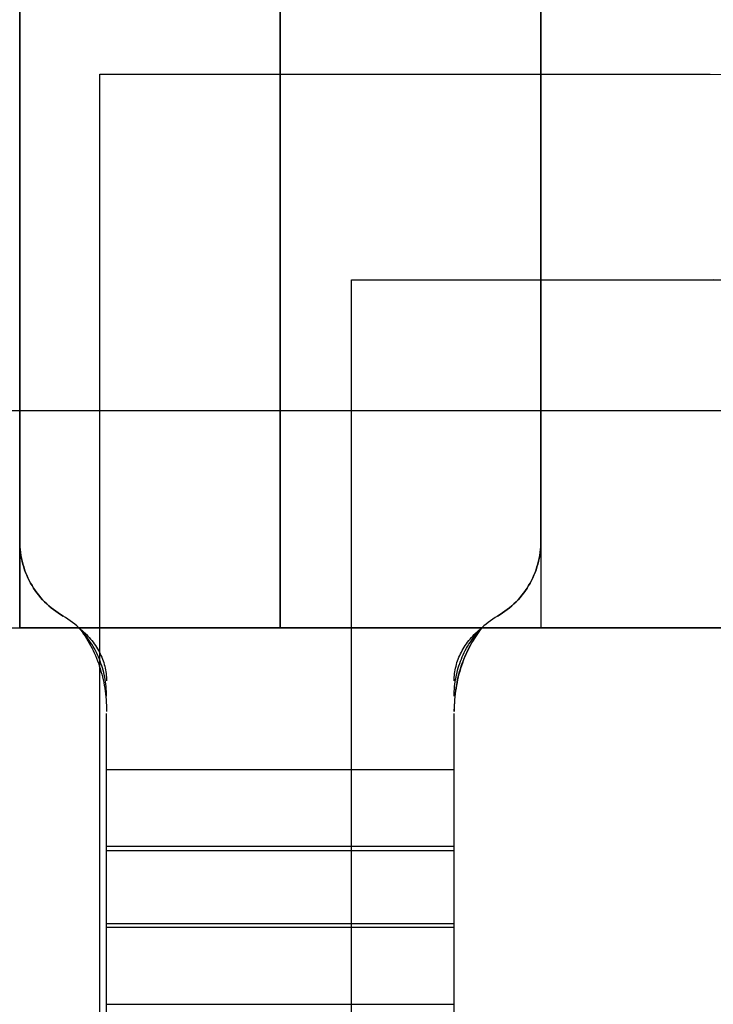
# Model space of a CAD drawing. Header units: millimetres. Extents: x -88 to 88, y -12 to 103.
# Tile 166 of 256: x -45.551 to -44.753, y 8.602 to 9.735. Entities that reach past the tile are written whole.
import ezdxf

# ---------------------------------------------------------------- set-up
doc = ezdxf.new("R2010")
doc.units = ezdxf.units.MM
doc.layers.add('Default', color=7, linetype='Continuous', true_color=0x000000)
doc.layers.add('TOP', color=7, linetype='Continuous', true_color=0xc80000)

msp = doc.modelspace()

# ---------------------------------------------------------------- linework, layer by layer
at = {"layer": 'Default', "color": 254, "true_color": 0xcad1ee}
for points in [[(-45.5512, 11.2352), (-45.5512, 9.0352)], [(-45.5512, 9.0352), (-45.5512, 11.2352)], [(-45.5512, 9.1352), (-45.5512, 11.2352)], [(-45.5512, 9.1352), (-45.5512, 11.2352)], [(-45.5512, 9.1352), (-45.5512, 11.2352)], [(-45.2512, 11.2352), (-45.2512, 9.0352)], [(-45.2512, 11.2352), (-45.2512, 9.0352)], [(-44.9512, 11.2352), (-44.9512, 9.0352)], [(-44.9512, 11.2352), (-44.9512, 9.0352)], [(-44.9512, 11.2352), (-44.9512, 9.0352)], [(-44.9512, 11.2352), (-44.9512, 9.1352)], [(-44.9512, 11.2352), (-44.9512, 9.1352)], [(-44.9512, 9.1352), (-44.9512, 11.2352)], [(-45.2512, 9.0352), (-45.2512, 9.9352)], [(-45.2512, 9.0352), (-45.2512, 9.9352)], [(-46.0912, 9.2852), (-43.3912, 9.2852)], [(-46.0912, 9.2852), (-43.3912, 9.2852)], [(-46.0912, 9.2852), (-43.3912, 9.2852)], [(-45.5012, 9.0486), (-45.5041, 9.0503), (-45.5069, 9.0522), (-45.5097, 9.0541), (-45.5124, 9.0561), (-45.515, 9.0582), (-45.5176, 9.0604), (-45.5201, 9.0627), (-45.5225, 9.0651), (-45.5248, 9.0675), (-45.5271, 9.0701), (-45.5292, 9.0726), (-45.5313, 9.0753), (-45.5333, 9.0781), (-45.5351, 9.0809), (-45.5369, 9.0837), (-45.5386, 9.0867), (-45.5402, 9.0896), (-45.5417, 9.0927), (-45.5431, 9.0958), (-45.5444, 9.0989), (-45.5455, 9.102), (-45.5466, 9.1053), (-45.5475, 9.1085), (-45.5484, 9.1118), (-45.5491, 9.1151), (-45.5498, 9.1184), (-45.5503, 9.1217), (-45.5507, 9.1251), (-45.5509, 9.1284), (-45.5511, 9.1318), (-45.5512, 9.1352)], [(-45.5012, 9.0486), (-45.5041, 9.0503), (-45.5069, 9.0522), (-45.5097, 9.0541), (-45.5124, 9.0561), (-45.515, 9.0582), (-45.5176, 9.0604), (-45.5201, 9.0627), (-45.5225, 9.0651), (-45.5248, 9.0675), (-45.5271, 9.0701), (-45.5292, 9.0726), (-45.5313, 9.0753), (-45.5333, 9.0781), (-45.5351, 9.0809), (-45.5369, 9.0837), (-45.5386, 9.0867), (-45.5402, 9.0896), (-45.5417, 9.0927), (-45.5431, 9.0958), (-45.5444, 9.0989), (-45.5455, 9.102), (-45.5466, 9.1053), (-45.5475, 9.1085), (-45.5484, 9.1118), (-45.5491, 9.1151), (-45.5498, 9.1184), (-45.5503, 9.1217), (-45.5507, 9.1251), (-45.5509, 9.1284), (-45.5511, 9.1318), (-45.5512, 9.1352)], [(-45.5512, 9.1352), (-45.5511, 9.1318), (-45.5509, 9.1284), (-45.5507, 9.1251), (-45.5503, 9.1217), (-45.5498, 9.1184), (-45.5491, 9.1151), (-45.5484, 9.1118), (-45.5475, 9.1085), (-45.5466, 9.1053), (-45.5455, 9.102), (-45.5444, 9.0989), (-45.5431, 9.0958), (-45.5417, 9.0927), (-45.5402, 9.0896), (-45.5386, 9.0867), (-45.5369, 9.0837), (-45.5351, 9.0809), (-45.5333, 9.0781), (-45.5313, 9.0753), (-45.5292, 9.0726), (-45.5271, 9.0701), (-45.5248, 9.0675), (-45.5225, 9.0651), (-45.5201, 9.0627), (-45.5176, 9.0604), (-45.515, 9.0582), (-45.5124, 9.0561), (-45.5097, 9.0541), (-45.5069, 9.0522), (-45.5041, 9.0503), (-45.5012, 9.0486)], [(-44.9512, 9.1352), (-44.9512, 9.1318), (-44.9514, 9.1284), (-44.9517, 9.1251), (-44.9521, 9.1217), (-44.9526, 9.1184), (-44.9532, 9.1151), (-44.954, 9.1118), (-44.9548, 9.1085), (-44.9558, 9.1053), (-44.9568, 9.102), (-44.958, 9.0989), (-44.9593, 9.0958), (-44.9607, 9.0927), (-44.9622, 9.0896), (-44.9637, 9.0867), (-44.9654, 9.0837), (-44.9672, 9.0809), (-44.9691, 9.0781), (-44.9711, 9.0753), (-44.9731, 9.0726), (-44.9753, 9.0701), (-44.9775, 9.0675), (-44.9799, 9.0651), (-44.9823, 9.0627), (-44.9848, 9.0604), (-44.9873, 9.0582), (-44.99, 9.0561), (-44.9927, 9.0541), (-44.9954, 9.0522), (-44.9983, 9.0503), (-45.0012, 9.0486)], [(-44.9512, 9.1352), (-44.9512, 9.1318), (-44.9514, 9.1284), (-44.9517, 9.1251), (-44.9521, 9.1217), (-44.9526, 9.1184), (-44.9532, 9.1151), (-44.954, 9.1118), (-44.9548, 9.1085), (-44.9558, 9.1053), (-44.9568, 9.102), (-44.958, 9.0989), (-44.9593, 9.0958), (-44.9607, 9.0927), (-44.9622, 9.0896), (-44.9637, 9.0867), (-44.9654, 9.0837), (-44.9672, 9.0809), (-44.9691, 9.0781), (-44.9711, 9.0753), (-44.9731, 9.0726), (-44.9753, 9.0701), (-44.9775, 9.0675), (-44.9799, 9.0651), (-44.9823, 9.0627), (-44.9848, 9.0604), (-44.9873, 9.0582), (-44.99, 9.0561), (-44.9927, 9.0541), (-44.9954, 9.0522), (-44.9983, 9.0503), (-45.0012, 9.0486)], [(-45.0012, 9.0486), (-44.9983, 9.0503), (-44.9954, 9.0522), (-44.9927, 9.0541), (-44.99, 9.0561), (-44.9873, 9.0582), (-44.9848, 9.0604), (-44.9823, 9.0627), (-44.9799, 9.0651), (-44.9775, 9.0675), (-44.9753, 9.0701), (-44.9731, 9.0726), (-44.9711, 9.0753), (-44.9691, 9.0781), (-44.9672, 9.0809), (-44.9654, 9.0837), (-44.9637, 9.0867), (-44.9622, 9.0896), (-44.9607, 9.0927), (-44.9593, 9.0958), (-44.958, 9.0989), (-44.9568, 9.102), (-44.9558, 9.1053), (-44.9548, 9.1085), (-44.954, 9.1118), (-44.9532, 9.1151), (-44.9526, 9.1184), (-44.9521, 9.1217), (-44.9517, 9.1251), (-44.9514, 9.1284), (-44.9512, 9.1318), (-44.9512, 9.1352)], [(-45.4831, 9.0352), (-45.4854, 9.0373), (-45.4879, 9.0394), (-45.4904, 9.0414), (-45.493, 9.0433), (-45.4957, 9.0452), (-45.4984, 9.0469), (-45.5012, 9.0486)], [(-45.4831, 9.0352), (-45.4854, 9.0373), (-45.4879, 9.0394), (-45.4904, 9.0414), (-45.493, 9.0433), (-45.4957, 9.0452), (-45.4984, 9.0469), (-45.5012, 9.0486)], [(-45.4831, 9.0352), (-45.4854, 9.0373), (-45.4879, 9.0394), (-45.4904, 9.0414), (-45.493, 9.0433), (-45.4957, 9.0452), (-45.4984, 9.0469), (-45.5012, 9.0486)], [(-45.0012, 9.0486), (-45.0039, 9.0469), (-45.0067, 9.0452), (-45.0093, 9.0433), (-45.0119, 9.0414), (-45.0144, 9.0394), (-45.0169, 9.0373), (-45.0193, 9.0352)], [(-45.0012, 9.0486), (-45.0039, 9.0469), (-45.0067, 9.0452), (-45.0093, 9.0433), (-45.0119, 9.0414), (-45.0144, 9.0394), (-45.0169, 9.0373), (-45.0193, 9.0352)], [(-45.0012, 9.0486), (-45.0039, 9.0469), (-45.0067, 9.0452), (-45.0093, 9.0433), (-45.0119, 9.0414), (-45.0144, 9.0394), (-45.0169, 9.0373), (-45.0193, 9.0352)], [(-46.8912, 9.0352), (-44.5512, 9.0352)], [(-46.8912, 9.0352), (-44.5512, 9.0352)], [(-45.5512, 9.0352), (-44.9512, 9.0352)], [(-44.9512, 9.0352), (-45.5512, 9.0352)], [(-45.0193, 9.0352), (-45.4831, 9.0352)], [(-45.0193, 9.0352), (-45.4831, 9.0352)], [(-44.5512, 9.0352), (-44.9512, 9.0352)], [(-45.4512, 8.4246), (-45.4512, 8.9363)], [(-45.0512, 8.4246), (-45.0512, 8.9363)], [(-45.4512, 8.8719), (-45.0512, 8.8719)], [(-45.0512, 8.7834), (-45.4512, 8.7834)], [(-45.4512, 8.7787), (-45.0512, 8.7787)], [(-45.4512, 8.6949), (-45.0512, 8.6949)], [(-45.0512, 8.6902), (-45.4512, 8.6902)], [(-45.4512, 8.6017), (-45.0512, 8.6017)]]:
    msp.add_lwpolyline(points, dxfattribs=at)
at = {"layer": 'Default', "color": 254, "true_color": 0xcad1ee, "extrusion": (1, 0, 0)}
for points in [[(9.1352, -4.485), (9.1352, -4.685)], [(9.1352, -4.685), (9.1352, -4.485)], [(9.1352, -4.685), (9.1352, -4.485)], [(9.0486, -4.685), (9.0486, -4.485)], [(9.0486, -4.485), (9.0486, -4.685)], [(9.0352, -4.685), (9.0352, -4.485)], [(9.0352, -4.685), (9.0352, -4.485)], [(8.8719, -4.7254), (8.8827, -4.7199), (8.8937, -4.7148), (8.9049, -4.7101), (8.9162, -4.7058), (8.9277, -4.7019), (8.9393, -4.6984), (8.9511, -4.6952), (8.9629, -4.6925), (8.9748, -4.6902), (8.9868, -4.6884), (8.9988, -4.6869), (9.0109, -4.6858), (9.0231, -4.6852), (9.0352, -4.685)], [(8.7787, -4.5484), (8.7957, -4.5398), (8.813, -4.5318), (8.8306, -4.5244), (8.8484, -4.5177), (8.8664, -4.5115), (8.8846, -4.506), (8.9031, -4.5011), (8.9216, -4.4968), (8.9404, -4.4932), (8.9592, -4.4903), (8.9781, -4.488), (8.9971, -4.4863), (9.0161, -4.4853), (9.0352, -4.485)], [(9.0352, -4.685), (9.0352, -4.485)], [(9.0352, -4.485), (9.0352, -4.685)], [(8.9389, -4.4935), (8.9739, -4.6904)], [(8.9739, -4.6904), (8.9389, -4.4935)], [(8.8719, -4.7254), (8.6949, -4.8186)], [(8.6949, -4.8186), (8.8719, -4.7254)], [(8.6949, -4.8186), (8.8719, -4.7254)], [(8.6017, -4.6416), (8.7787, -4.5484)], [(8.6017, -4.6416), (8.7787, -4.5484)], [(8.7787, -4.5484), (8.6017, -4.6416)], [(8.3452, -4.905), (8.3712, -4.9046), (8.3971, -4.9032), (8.423, -4.901), (8.4488, -4.8978), (8.4745, -4.8938), (8.5, -4.8889), (8.5253, -4.8831), (8.5504, -4.8764), (8.5753, -4.8689), (8.5999, -4.8605), (8.6242, -4.8512), (8.6481, -4.8412), (8.6717, -4.8303), (8.6949, -4.8186)]]:
    msp.add_lwpolyline(points, dxfattribs=at)
at = {"layer": 'Default', "color": 254, "true_color": 0xcad1ee, "extrusion": (1, -6.79515e-06, 8.48308e-05)}
msp.add_lwpolyline([(8.9909, -4.483), (9.0069, -4.6821)], dxfattribs=at)
at = {"layer": 'Default', "color": 254, "true_color": 0xcad1ee, "extrusion": (1, 6.79515e-06, -8.48308e-05)}
msp.add_lwpolyline([(8.9915, -4.4903), (9.0075, -4.69)], dxfattribs=at)
at = {"layer": 'Default', "color": 254, "true_color": 0xcad1ee, "extrusion": (1, -5.59875e-13, 1.02402e-12)}
msp.add_lwpolyline([(8.9739, -4.6904), (8.9621, -4.6927), (8.9504, -4.6954), (8.9387, -4.6985), (8.9272, -4.702), (8.9158, -4.7059), (8.9046, -4.7102), (8.8935, -4.7149), (8.8826, -4.72), (8.8719, -4.7254)], dxfattribs=at)
at = {"layer": 'Default', "color": 254, "true_color": 0xcad1ee, "extrusion": (1, 1.85951e-13, -7.45683e-13)}
msp.add_lwpolyline([(8.8719, -4.7254), (8.8826, -4.72), (8.8935, -4.7149), (8.9046, -4.7102), (8.9158, -4.7059), (8.9272, -4.702), (8.9387, -4.6985), (8.9504, -4.6954), (8.9621, -4.6927), (8.9739, -4.6904)], dxfattribs=at)
at = {"layer": 'Default', "color": 254, "true_color": 0xcad1ee, "extrusion": (1, -2.37448e-13, 5.6342e-13)}
msp.add_lwpolyline([(8.9389, -4.4935), (8.9204, -4.4971), (8.902, -4.5014), (8.8837, -4.5062), (8.8656, -4.5118), (8.8478, -4.5179), (8.8301, -4.5246), (8.8127, -4.532), (8.7955, -4.5399), (8.7787, -4.5484)], dxfattribs=at)
at = {"layer": 'Default', "color": 254, "true_color": 0xcad1ee, "extrusion": (1, -3.5585e-13, 1.03823e-12)}
msp.add_lwpolyline([(8.9389, -4.4935), (8.9204, -4.4971), (8.902, -4.5014), (8.8837, -4.5062), (8.8656, -4.5118), (8.8478, -4.5179), (8.8301, -4.5246), (8.8127, -4.532), (8.7955, -4.5399), (8.7787, -4.5484)], dxfattribs=at)
at = {"layer": 'Default', "color": 254, "true_color": 0xcad1ee, "extrusion": (1, -9.74721e-14, 4.76517e-13)}
msp.add_lwpolyline([(8.3452, -4.905), (8.3712, -4.9046), (8.3971, -4.9032), (8.423, -4.901), (8.4488, -4.8978), (8.4745, -4.8938), (8.5, -4.8889), (8.5253, -4.8831), (8.5504, -4.8764), (8.5753, -4.8689), (8.5999, -4.8605), (8.6242, -4.8512), (8.6481, -4.8412), (8.6717, -4.8303), (8.6949, -4.8186)], dxfattribs=at)
at = {"layer": 'Default', "color": 254, "true_color": 0xcad1ee, "extrusion": (1, -1.35769e-13, 4.67051e-13)}
msp.add_lwpolyline([(8.6949, -4.8186), (8.6717, -4.8303), (8.6481, -4.8412), (8.6242, -4.8512), (8.5999, -4.8605), (8.5753, -4.8689), (8.5504, -4.8764), (8.5253, -4.8831), (8.5, -4.8889), (8.4745, -4.8938), (8.4488, -4.8978), (8.423, -4.901), (8.3971, -4.9032), (8.3712, -4.9046), (8.3452, -4.905)], dxfattribs=at)
at = {"layer": 'Default', "color": 254, "true_color": 0xcad1ee, "extrusion": (1, -5.37806e-14, 4.41682e-13)}
msp.add_lwpolyline([(8.3452, -4.705), (8.3642, -4.7047), (8.3833, -4.7037), (8.4023, -4.702), (8.4212, -4.6997), (8.44, -4.6968), (8.4587, -4.6932), (8.4773, -4.6889), (8.4957, -4.684), (8.514, -4.6785), (8.532, -4.6723), (8.5498, -4.6656), (8.5674, -4.6582), (8.5847, -4.6502), (8.6017, -4.6416)], dxfattribs=at)
at = {"layer": 'Default', "color": 254, "true_color": 0xcad1ee, "extrusion": (1, 1.0599e-13, -4.28776e-13)}
msp.add_lwpolyline([(8.6017, -4.6416), (8.5847, -4.6502), (8.5674, -4.6582), (8.5498, -4.6656), (8.532, -4.6723), (8.514, -4.6785), (8.4957, -4.684), (8.4773, -4.6889), (8.4587, -4.6932), (8.44, -4.6968), (8.4212, -4.6997), (8.4023, -4.702), (8.3833, -4.7037), (8.3642, -4.7047), (8.3452, -4.705)], dxfattribs=at)
at = {"layer": 'Default', "color": 254, "true_color": 0xcad1ee}
for points in [[(-45.4831, 9.0352, -4.685), (-45.4812, 9.0337, -4.685), (-45.4794, 9.0321, -4.685), (-45.4776, 9.0306, -4.685), (-45.4759, 9.0289, -4.685), (-45.4742, 9.0273, -4.685), (-45.4726, 9.0256, -4.6851), (-45.4711, 9.0239, -4.6851), (-45.4695, 9.0221, -4.6851), (-45.4681, 9.0204, -4.6852), (-45.4667, 9.0186, -4.6853), (-45.4654, 9.0167, -4.6853), (-45.4641, 9.0149, -4.6854), (-45.4629, 9.013, -4.6855), (-45.4617, 9.0111, -4.6856), (-45.4606, 9.0091, -4.6858), (-45.4595, 9.0072, -4.6859), (-45.4585, 9.0052, -4.6861), (-45.4576, 9.0032, -4.6863), (-45.4567, 9.0012, -4.6865), (-45.4559, 8.9992, -4.6867), (-45.4552, 8.9971, -4.6869), (-45.4545, 8.995, -4.6872), (-45.4539, 8.993, -4.6874), (-45.4533, 8.9909, -4.6877), (-45.4528, 8.9888, -4.688), (-45.4524, 8.9867, -4.6883), (-45.452, 8.9846, -4.6886), (-45.4517, 8.9824, -4.689), (-45.4515, 8.9803, -4.6893), (-45.4513, 8.9782, -4.6897), (-45.4512, 8.976, -4.69), (-45.4512, 8.9739, -4.6904)], [(-45.4831, 9.0352, -4.485), (-45.4812, 9.0328, -4.485), (-45.4794, 9.0304, -4.485), (-45.4776, 9.0279, -4.4851), (-45.4759, 9.0254, -4.4851), (-45.4742, 9.0228, -4.4852), (-45.4726, 9.0202, -4.4852), (-45.4711, 9.0175, -4.4853), (-45.4696, 9.0147, -4.4854), (-45.4681, 9.0119, -4.4855), (-45.4667, 9.0091, -4.4857), (-45.4654, 9.0062, -4.4858), (-45.4641, 9.0033, -4.486), (-45.4629, 9.0003, -4.4862), (-45.4617, 8.9973, -4.4864), (-45.4606, 8.9943, -4.4866), (-45.4596, 8.9912, -4.4868), (-45.4586, 8.9881, -4.4871), (-45.4576, 8.985, -4.4874), (-45.4568, 8.9818, -4.4877), (-45.4559, 8.9786, -4.488), (-45.4552, 8.9754, -4.4883), (-45.4545, 8.9722, -4.4887), (-45.4539, 8.9689, -4.4891), (-45.4533, 8.9656, -4.4895), (-45.4528, 8.9623, -4.4899), (-45.4524, 8.959, -4.4903), (-45.452, 8.9557, -4.4908), (-45.4517, 8.9524, -4.4913), (-45.4515, 8.949, -4.4918), (-45.4513, 8.9457, -4.4923), (-45.4512, 8.9423, -4.4929), (-45.4512, 8.9389, -4.4935)], [(-45.4512, 8.9564, -4.5919), (-45.4512, 8.9592, -4.5915), (-45.4513, 8.9619, -4.591), (-45.4515, 8.9647, -4.5906), (-45.4517, 8.9674, -4.5901), (-45.452, 8.9701, -4.5897), (-45.4524, 8.9729, -4.5894), (-45.4528, 8.9756, -4.589), (-45.4533, 8.9783, -4.5887), (-45.4539, 8.981, -4.5883), (-45.4545, 8.9836, -4.588), (-45.4552, 8.9863, -4.5877), (-45.4559, 8.9889, -4.5875), (-45.4568, 8.9915, -4.5872), (-45.4576, 8.9941, -4.5869), (-45.4586, 8.9967, -4.5867), (-45.4595, 8.9992, -4.5865), (-45.4606, 9.0017, -4.5863), (-45.4617, 9.0042, -4.5861), (-45.4629, 9.0067, -4.586), (-45.4641, 9.0091, -4.5858), (-45.4654, 9.0115, -4.5857), (-45.4667, 9.0138, -4.5856), (-45.4681, 9.0162, -4.5854), (-45.4696, 9.0184, -4.5854), (-45.4711, 9.0207, -4.5853), (-45.4726, 9.0229, -4.5852), (-45.4742, 9.0251, -4.5851), (-45.4759, 9.0272, -4.5851), (-45.4776, 9.0293, -4.585), (-45.4794, 9.0313, -4.585), (-45.4812, 9.0333, -4.585), (-45.4831, 9.0352, -4.585)], [(-45.0512, 8.9739, -4.6904), (-45.0511, 8.976, -4.69), (-45.051, 8.9782, -4.6897), (-45.0509, 8.9803, -4.6893), (-45.0506, 8.9825, -4.689), (-45.0503, 8.9846, -4.6887), (-45.05, 8.9867, -4.6884), (-45.0495, 8.9888, -4.6881), (-45.049, 8.9909, -4.6878), (-45.0485, 8.993, -4.6876), (-45.0479, 8.9951, -4.6873), (-45.0472, 8.9971, -4.6871), (-45.0464, 8.9992, -4.6869), (-45.0456, 9.0012, -4.6867), (-45.0447, 9.0032, -4.6865), (-45.0438, 9.0052, -4.6863), (-45.0428, 9.0072, -4.6862), (-45.0418, 9.0091, -4.686), (-45.0407, 9.0111, -4.6859), (-45.0395, 9.013, -4.6858), (-45.0383, 9.0149, -4.6856), (-45.037, 9.0167, -4.6855), (-45.0356, 9.0186, -4.6854), (-45.0343, 9.0204, -4.6853), (-45.0328, 9.0222, -4.6853), (-45.0313, 9.0239, -4.6852), (-45.0297, 9.0256, -4.6852), (-45.0281, 9.0273, -4.6851), (-45.0265, 9.0289, -4.6851), (-45.0248, 9.0306, -4.685), (-45.023, 9.0321, -4.685), (-45.0212, 9.0337, -4.685), (-45.0193, 9.0352, -4.685)], [(-45.0193, 9.0352, -4.485), (-45.0212, 9.0328, -4.485), (-45.023, 9.0304, -4.485), (-45.0247, 9.0279, -4.485), (-45.0265, 9.0254, -4.485), (-45.0281, 9.0228, -4.4851), (-45.0297, 9.0202, -4.4851), (-45.0313, 9.0175, -4.4852), (-45.0328, 9.0147, -4.4852), (-45.0342, 9.0119, -4.4853), (-45.0356, 9.0091, -4.4854), (-45.037, 9.0062, -4.4856), (-45.0382, 9.0033, -4.4857), (-45.0395, 9.0003, -4.4858), (-45.0406, 8.9973, -4.486), (-45.0417, 8.9943, -4.4862), (-45.0428, 8.9912, -4.4865), (-45.0438, 8.9881, -4.4867), (-45.0447, 8.9849, -4.487), (-45.0456, 8.9818, -4.4873), (-45.0464, 8.9786, -4.4877), (-45.0472, 8.9754, -4.488), (-45.0478, 8.9721, -4.4884), (-45.0485, 8.9689, -4.4888), (-45.049, 8.9656, -4.4893), (-45.0495, 8.9623, -4.4897), (-45.05, 8.959, -4.4902), (-45.0503, 8.9557, -4.4907), (-45.0506, 8.9524, -4.4912), (-45.0509, 8.949, -4.4918), (-45.051, 8.9457, -4.4923), (-45.0511, 8.9423, -4.4929), (-45.0512, 8.9389, -4.4935)], [(-45.0512, 8.9389, -4.4935), (-45.0509, 8.945, -4.4924), (-45.0504, 8.9511, -4.4915), (-45.0499, 8.9572, -4.4905), (-45.0492, 8.9633, -4.4897), (-45.0487, 8.9664, -4.4893), (-45.0482, 8.9694, -4.4889), (-45.0477, 8.9725, -4.4886), (-45.0471, 8.9755, -4.4882), (-45.0464, 8.9786, -4.4879), (-45.0457, 8.9816, -4.4876), (-45.0449, 8.9847, -4.4873), (-45.044, 8.9878, -4.487), (-45.043, 8.9908, -4.4868), (-45.0419, 8.9939, -4.4866), (-45.0408, 8.9969, -4.4863), (-45.0396, 8.9999, -4.4861), (-45.0383, 9.0029, -4.4859), (-45.0369, 9.0059, -4.4858), (-45.0355, 9.0088, -4.4856), (-45.0339, 9.0118, -4.4855), (-45.0323, 9.0148, -4.4854), (-45.0307, 9.0177, -4.4853), (-45.0289, 9.0206, -4.4852), (-45.0271, 9.0236, -4.4851), (-45.0233, 9.0294, -4.485), (-45.0193, 9.0352, -4.485)], [(-45.0512, 8.9564, -4.5918), (-45.0511, 8.9591, -4.5913), (-45.051, 8.9619, -4.5908), (-45.0509, 8.9646, -4.5904), (-45.0506, 8.9674, -4.59), (-45.0503, 8.9701, -4.5896), (-45.05, 8.9728, -4.5892), (-45.0495, 8.9755, -4.5888), (-45.049, 8.9782, -4.5885), (-45.0485, 8.9809, -4.5881), (-45.0478, 8.9836, -4.5878), (-45.0472, 8.9862, -4.5875), (-45.0464, 8.9889, -4.5873), (-45.0456, 8.9915, -4.587), (-45.0447, 8.9941, -4.5868), (-45.0438, 8.9967, -4.5865), (-45.0428, 8.9992, -4.5863), (-45.0418, 9.0017, -4.5861), (-45.0406, 9.0042, -4.5859), (-45.0395, 9.0067, -4.5858), (-45.0383, 9.0091, -4.5856), (-45.037, 9.0115, -4.5855), (-45.0356, 9.0138, -4.5854), (-45.0342, 9.0162, -4.5853), (-45.0328, 9.0184, -4.5852), (-45.0313, 9.0207, -4.5851), (-45.0297, 9.0229, -4.585), (-45.0281, 9.0251, -4.5849), (-45.0265, 9.0272, -4.5849), (-45.0248, 9.0292, -4.5849), (-45.023, 9.0313, -4.5848), (-45.0212, 9.0333, -4.5848), (-45.0193, 9.0352, -4.5848)]]:
    msp.add_polyline3d(points, dxfattribs=at)
at = {"layer": 'TOP', "color": 254, "true_color": 0xcad1ee, "extrusion": (-8.65296e-16, 1, 2.58627e-08)}
msp.add_lwpolyline([(45.4591, 13.3348), (45.4591, 13.0345)], dxfattribs=at)
at = {"layer": 'TOP', "color": 254, "true_color": 0xcad1ee, "extrusion": (-9.16185e-08, 1, -2.12695e-09)}
msp.add_lwpolyline([(45.4591, 13.0345), (44.7566, 13.0508)], dxfattribs=at)
at = {"layer": 'TOP', "color": 254, "true_color": 0xcad1ee, "extrusion": (-6.9939e-08, 1, -1.6234e-09)}
msp.add_lwpolyline([(45.4591, 13.3348), (44.7566, 13.3511)], dxfattribs=at)
at = {"layer": 'TOP', "color": 254, "true_color": 0xcad1ee, "extrusion": (1, 0, 0)}
for points in [[(7.618, 12.9615), (9.6726, 13.0345)], [(7.618, 13.2618), (9.6726, 13.3348)], [(9.6726, 13.343), (9.6726, 13.0427)], [(9.4356, 13.0328), (9.4356, 13.3331)], [(9.4356, 13.0328), (7.855, 12.9767)], [(7.855, 13.277), (9.4356, 13.3331)], [(9.4356, 13.0377), (9.4356, 13.3379)], [(9.4356, 13.0425), (9.4356, 13.3428)], [(8.6453, 13.2983), (8.6453, 12.998)], [(8.6453, 13.0048), (8.6453, 13.305)]]:
    msp.add_lwpolyline(points, dxfattribs=at)
at = {"layer": 'TOP', "color": 254, "true_color": 0xcad1ee}
for points in [[(-45.4591, 9.6726), (-44.7566, 9.6726)], [(-45.4591, 7.618), (-45.4591, 9.6726)], [(-44.7566, 9.6726), (-44.6446, 9.671), (-44.594, 9.6685), (-44.5467, 9.6652), (-44.5034, 9.6611), (-44.4832, 9.6588), (-44.4631, 9.6562), (-44.4447, 9.6533), (-44.4265, 9.65), (-44.3935, 9.643)], [(-45.1694, 9.4356), (-44.7529, 9.4356)], [(-45.1694, 7.855), (-45.1694, 9.4356)], [(-44.4133, 9.3932), (-44.4346, 9.4007), (-44.4417, 9.403), (-44.4498, 9.4054), (-44.4579, 9.4077), (-44.4742, 9.4117), (-44.4923, 9.4156), (-44.5104, 9.4191), (-44.5306, 9.4222), (-44.5508, 9.4249), (-44.5952, 9.4298), (-44.6195, 9.4317), (-44.6438, 9.4331), (-44.7529, 9.4356)]]:
    msp.add_lwpolyline(points, dxfattribs=at)
at = {"layer": 'TOP', "color": 254, "true_color": 0xcad1ee, "extrusion": (1, -2.56598e-15, 3.34911e-08)}
msp.add_lwpolyline([(9.6726, 13.3511), (9.6726, 13.0508)], dxfattribs=at)
at = {"layer": 'TOP', "color": 254, "true_color": 0xcad1ee, "extrusion": (-9.1322e-08, 1, -2.11317e-09)}
msp.add_lwpolyline([(44.7529, 13.0425), (45.1694, 13.0328)], dxfattribs=at)
at = {"layer": 'TOP', "color": 254, "true_color": 0xcad1ee, "extrusion": (-7.02261e-08, 1, -1.62477e-09)}
msp.add_lwpolyline([(45.1694, 13.3331), (44.7529, 13.3428)], dxfattribs=at)
at = {"layer": 'TOP', "color": 254, "true_color": 0xcad1ee, "extrusion": (-5.52213e-07, 1, -1.28784e-08)}
msp.add_lwpolyline([(45.4591, 12.998), (45.1694, 13.0048)], dxfattribs=at)
at = {"layer": 'TOP', "color": 254, "true_color": 0xcad1ee, "extrusion": (-4.18142e-07, 1, -9.60009e-09)}
msp.add_lwpolyline([(45.1694, 13.305), (44.0633, 13.3304)], dxfattribs=at)
at = {"layer": 'TOP', "color": 254, "true_color": 0xcad1ee}
for points in [[(-44.7566, 9.6726, 13.3511), (-44.6657, 9.6715, 13.3531), (-44.6201, 9.67, 13.3541), (-44.5745, 9.6675, 13.3551), (-44.529, 9.6638, 13.356), (-44.5063, 9.6615, 13.3564), (-44.4837, 9.6587, 13.3569), (-44.461, 9.6555, 13.3573), (-44.4385, 9.6518, 13.3577), (-44.416, 9.6477, 13.358), (-44.3935, 9.643, 13.3584)], [(-44.7566, 9.6726, 13.0508), (-44.6653, 9.6714, 13.0529), (-44.6198, 9.6698, 13.0539), (-44.5742, 9.6673, 13.0548), (-44.5287, 9.6637, 13.0557), (-44.4833, 9.6588, 13.0566), (-44.4607, 9.6557, 13.057), (-44.4382, 9.652, 13.0574), (-44.4159, 9.6477, 13.0578), (-44.3935, 9.643, 13.0581)], [(-44.4133, 9.3932, 13.0488), (-44.4336, 9.4003, 13.0486), (-44.4438, 9.4036, 13.0484), (-44.4541, 9.4067, 13.0483), (-44.4645, 9.4094, 13.0482), (-44.475, 9.4119, 13.048), (-44.496, 9.4164, 13.0477), (-44.5066, 9.4184, 13.0475), (-44.5172, 9.4202, 13.0474), (-44.5384, 9.4233, 13.047), (-44.5811, 9.4284, 13.0462), (-44.6025, 9.4304, 13.0458), (-44.6239, 9.432, 13.0453), (-44.6669, 9.434, 13.0444), (-44.7529, 9.4356, 13.0425)], [(-44.7529, 9.4356, 13.3428), (-44.6669, 9.434, 13.3447), (-44.6239, 9.432, 13.3456), (-44.6025, 9.4304, 13.346), (-44.5811, 9.4284, 13.3465), (-44.5384, 9.4233, 13.3473), (-44.5172, 9.4202, 13.3476), (-44.5066, 9.4184, 13.3478), (-44.496, 9.4164, 13.348), (-44.475, 9.4119, 13.3483), (-44.4645, 9.4094, 13.3484), (-44.4541, 9.4067, 13.3486), (-44.4438, 9.4036, 13.3487), (-44.4336, 9.4003, 13.3488), (-44.4133, 9.3932, 13.349)], [(-44.7529, 9.4356, 13.0425), (-44.6679, 9.434, 13.0444), (-44.625, 9.4321, 13.0453), (-44.6035, 9.4307, 13.0457), (-44.582, 9.4288, 13.0462), (-44.5606, 9.4266, 13.0466), (-44.5392, 9.4238, 13.047), (-44.5179, 9.4204, 13.0473), (-44.4967, 9.4165, 13.0477), (-44.4756, 9.4118, 13.048), (-44.4651, 9.4092, 13.0482), (-44.4547, 9.4064, 13.0483), (-44.4442, 9.4034, 13.0484), (-44.4339, 9.4002, 13.0486), (-44.4236, 9.3968, 13.0487), (-44.4133, 9.3932, 13.0488)], [(-44.4133, 9.3932, 13.349), (-44.4235, 9.3968, 13.3489), (-44.4338, 9.4002, 13.3488), (-44.4442, 9.4034, 13.3487), (-44.4546, 9.4064, 13.3486), (-44.465, 9.4091, 13.3484), (-44.4755, 9.4117, 13.3483), (-44.4966, 9.4164, 13.348), (-44.5178, 9.4204, 13.3476), (-44.5391, 9.4237, 13.3472), (-44.5605, 9.4265, 13.3469), (-44.582, 9.4288, 13.3464), (-44.6035, 9.4306, 13.346), (-44.625, 9.4321, 13.3456), (-44.668, 9.434, 13.3447), (-44.7529, 9.4356, 13.3428)]]:
    msp.add_polyline3d(points, dxfattribs=at)

doc.saveas('drawing.dxf')
